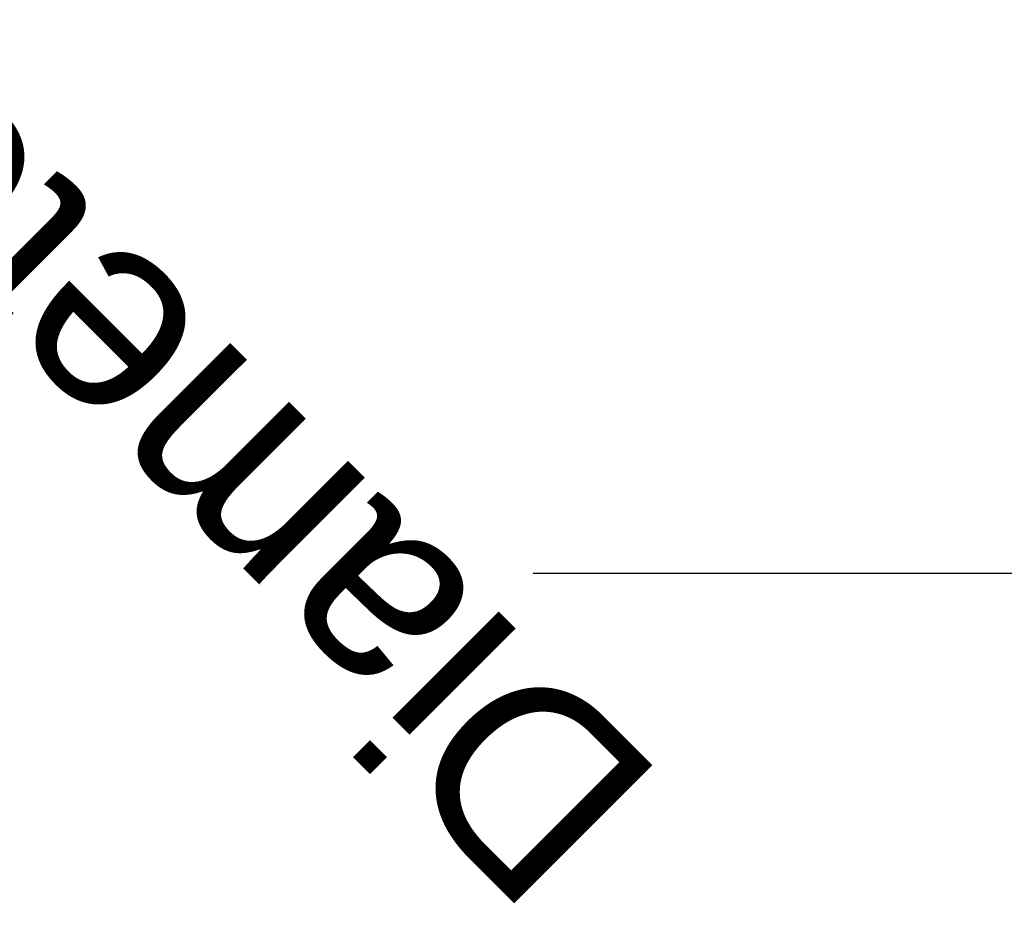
# Model space of a CAD drawing. Header units: millimetres. Extents: x -206 to 140, y -189 to 122.
# Tile 252 of 256: x -37 to 36, y -26 to 41. Entities that reach past the tile are written whole.
import ezdxf

# ---------------------------------------------------------------- set-up
doc = ezdxf.new("R2010")
doc.units = ezdxf.units.MM
doc.styles.add('Arial', font='arial.ttf', dxfattribs={"height": 14.6304})

msp = doc.modelspace()

# ---------------------------------------------------------------- linework, layer by layer
at = {"color": 1, "lineweight": 30}
for p, q in [((26.976, 0, 19.286), (1.104, 0, -6.586)), ((26.976, 0, 6.586), (1.104, 0, -19.286)), ((62.808, 0, 6.35), (1.848, 0, 6.35)), ((62.808, 0, -6.35), (1.848, 0, -6.35)), ((14.04, 0, -6.35), (14.04, 0, 6.35))]:
    msp.add_line(p, q, dxfattribs=at)

# ---------------------------------------------------------------- next in the draw order: texts
at = {"color": 5, "lineweight": 30, "insert": (-28.458, 3.445, 33.751), "char_height": 14.6304, "width": 99.20583, "attachment_point": 2, "rotation": 135, "line_spacing_factor": 0.941778, "style": 'Arial', "bg_fill": 3, "box_fill_scale": 1.25, "bg_fill_color": 256, "bg_fill_true_color": 13158600, "bg_fill_transparency": 0}
msp.add_mtext('Diameter', dxfattribs=at)

doc.saveas('drawing.dxf')
